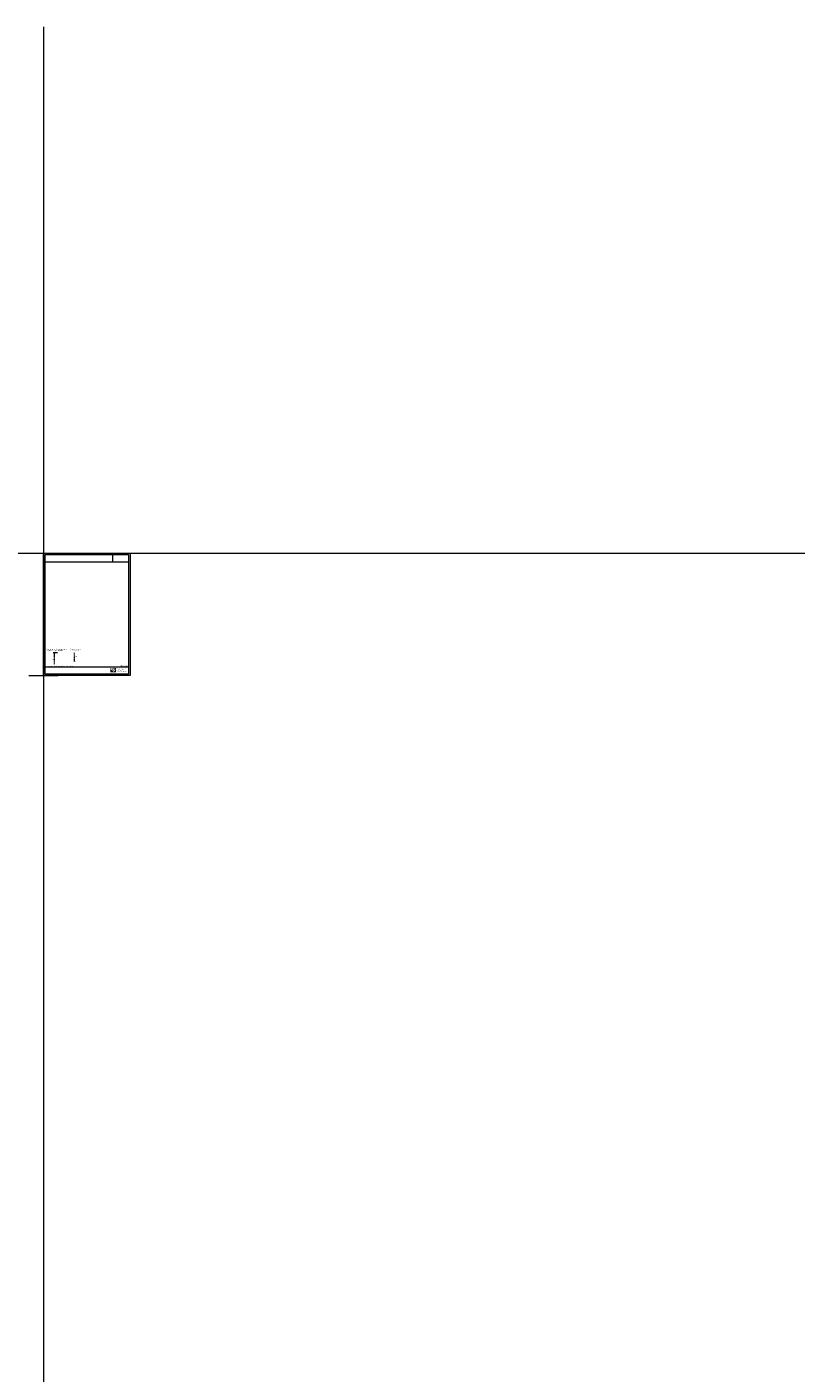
# Model space of a CAD drawing. Header units: millimetres. Extents: x -213344 to 52059, y -47868 to 108976.
# Tile 27 of 27: x -158951 to -145756, y 21432 to 44532. Entities that reach past the tile are written whole.
import ezdxf

# ---------------------------------------------------------------- set-up
doc = ezdxf.new("R2010")
doc.units = ezdxf.units.MM
doc.header["$MEASUREMENT"] = 0
doc.linetypes.add('VÝZTUŽNÁ_SÍŤ', pattern=[25.4, 12.7, -6.35, 0, -6.35])
doc.styles.add('GENEROVANÝ_STYL_2', font='txt')

msp = doc.modelspace()

# ---------------------------------------------------------------- hatches: boundary and pattern name
at = {"linetype": 'Continuous', "lineweight": 20, "true_color": 0xff6600}
h = msp.add_hatch(dxfattribs=at)
h.set_pattern_fill('ZDIVO2_0001', color=30, style=0, pattern_type=2)
h.set_pattern_definition([(45, (-596010.26, -32409.93), (-140.49997, 140.49997), []), (45, (-595919.94, -32409.93), (-140.49997, 140.49997), []), (135, (-596010.26, -32409.93), (140.49997, 140.49997), []), (135, (-595919.94, -32409.93), (140.49997, 140.49997), [])])
h.paths.add_polyline_path([(-158456, 33802), (-158484, 33800), (-158484, 33792), (-158456, 33793)])
at = {"linetype": 'Continuous', "lineweight": 13}
h = msp.add_hatch(color=1, dxfattribs=at)
h.paths.add_polyline_path([(-157523, 33458), (-157425, 33458), (-157425, 33532), (-157523, 33532)])
h.paths.add_polyline_path([(-157518, 33524), (-157473, 33524), (-157496, 33492)], flags=0)
h.paths.add_polyline_path([(-157490, 33485), (-157462, 33524), (-157446, 33524), (-157475, 33484)], flags=0)
h.paths.add_polyline_path([(-157461, 33466), (-157477, 33466), (-157445, 33510), (-157429, 33510)], flags=0)

# ---------------------------------------------------------------- linework, layer by layer
at = {"color": 92, "linetype": 'Continuous', "lineweight": 13, "true_color": 0x00d700}
for p, q in [((-158666, 44532), (-158666, -47868)), ((-172183, 35502), (-78168, 35502))]:
    msp.add_line(p, q, dxfattribs=at)
at = {"color": 154, "linetype": 'Continuous', "lineweight": 13}
for p, q in [((-158641, 35352), (-157206, 35352)), ((-157475, 35352), (-157475, 35477)), ((-158641, 33552), (-157206, 33552))]:
    msp.add_line(p, q, dxfattribs=at)
at = {"color": 30, "linetype": 'Continuous', "lineweight": 20, "true_color": 0xff6600}
for p, q in [((-158484, 33800), (-158456, 33802)), ((-158484, 33791), (-158484, 33800)), ((-158456, 33802), (-158456, 33792))]:
    msp.add_line(p, q, dxfattribs=at)
at = {"color": 7, "linetype": 'VÝZTUŽNÁ_SÍŤ', "lineweight": 13}
msp.add_line((-158484, 33791), (-158484, 33735), dxfattribs=at)
at = {"color": 7, "linetype": 'Continuous', "lineweight": 20}
for p, q in [((-158666, 33652), (-158666, 33152)), ((-158916, 33402), (-158416, 33402))]:
    msp.add_line(p, q, dxfattribs=at)
at = {"color": 30, "linetype": 'Continuous', "lineweight": 20, "true_color": 0xff6600}
msp.add_lwpolyline([(-158666, 35502), (-157181, 35502), (-157181, 33402), (-158666, 33402)], close=True, dxfattribs=at)
at = {"color": 154, "linetype": 'Continuous', "lineweight": 13}
msp.add_lwpolyline([(-158641, 35477), (-157206, 35477), (-157206, 33427), (-158641, 33427)], close=True, dxfattribs=at)
at = {"color": 48, "linetype": 'Continuous', "lineweight": 20, "true_color": 0x5a400a}
for points in [[(-158428, 33793), (-158499, 33791)], [(-158484, 33791), (-158485, 33735)], [(-158134, 33641), (-158134, 33651), (-158137, 33651), (-158136, 33643), (-158138, 33641)], [(-158134, 33660), (-158136, 33660)], [(-158134, 33641), (-158134, 33670)]]:
    msp.add_lwpolyline(points, dxfattribs=at)
at = {"color": 7, "linetype": 'VÝZTUŽNÁ_SÍŤ', "lineweight": 13}
for points in [[(-158486, 33738), (-158486, 33597)], [(-158134, 33651), (-158134, 33793)]]:
    msp.add_lwpolyline(points, dxfattribs=at)

# ---------------------------------------------------------------- texts
at = {"color": 154, "linetype": 'Continuous', "lineweight": 13, "char_height": 12.5, "attachment_point": 7, "style": 'GENEROVANÝ_STYL_2'}
for s, insert in [('\\A1;{\\pql;\\fArial|b0|i0|c238|p38;Okenní parapetní profil  s výztužnou tkaninou}', (-158616, 33844)), ('\\A1;{\\pql;\\fArial|b0|i0|c238|p38;a oboustranně samolepicí PE páskou}', (-158616, 33822)), ('\\A1;{\\pql;\\fArial|b0|i0|c238|p38;s výztužnou tkaninou}', (-158209, 33822)), ('\\A1;{\\pql;\\fArial|b0|i0|c238|p38;Okenní parapetní profil}', (-158209, 33845)), ('\\A1;{\\pql;\\fArial|b0|i0|c238|p38;100}', (-158121, 33722)), ('\\A1;{\\pql;\\fArial|b0|i0|c238|p38;* Alternativně lze těsnění připojovací spáry řešit \\fArial|b0|i0|c238|p38;těsnící \\fArial|b0|i0|c238|p38;páskou }', (-158616, 33552)), ('\\A1;{\\pql;\\fArial|b0|i0|c238|p38;100}', (-158517, 33669)), ('\\A1;{\\pql;\\fArial|b0|i0|c238|p38;Měřítko PDF 1:5}', (-157356, 33561))]:
    msp.add_mtext(s, dxfattribs=dict(at, insert=insert))
at = {"color": 7, "linetype": 'Continuous', "lineweight": 20, "char_height": 10, "attachment_point": 7, "style": 'GENEROVANÝ_STYL_2'}
for s, insert in [('\\A1;{\\pql;\\fArial|b0|i0|c238|p38;Plán projekt Kapucín, s.r.o.}', (-157415, 33516)), ('\\A1;{\\pql;\\fArial|b0|i0|c238|p38;Blahoslavova 97/10}', (-157415, 33503)), ('\\A1;{\\pql;\\fArial|b0|i0|c238|p38;674 01 Třebíč}', (-157415, 33487)), ('\\A1;{\\pql;\\fArial|b0|i0|c238|p38;www.planprojekt.kapucin.cz}', (-157415, 33468))]:
    msp.add_mtext(s, dxfattribs=dict(at, insert=insert))

doc.saveas('drawing.dxf')
